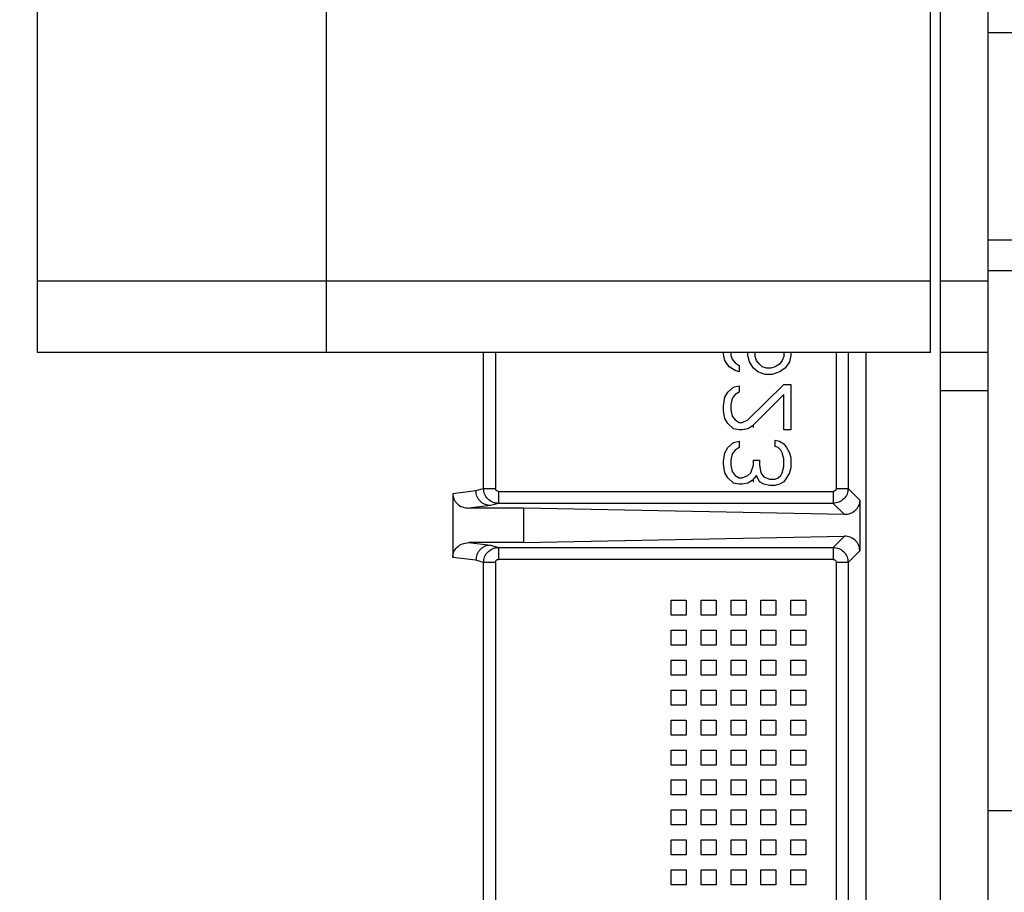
# Model space of a CAD drawing. Header units: inches. Extents: x 170 to 312, y 215 to 248.
# Tile 160 of 177: x 207.228 to 207.39, y 224.433 to 224.576. Entities that reach past the tile are written whole.
import ezdxf

# ---------------------------------------------------------------- set-up
doc = ezdxf.new("R2010")
doc.units = ezdxf.units.IN
doc.header["$LTSCALE"] = 0.25
doc.header["$MEASUREMENT"] = 0
doc.layers.add('ANNOTATIONS', color=1, linetype='Continuous')
doc.layers.add('STANDARD MOTOR RH', color=7, linetype='Continuous')
doc.styles.add('ARIAL', font='arial.ttf', dxfattribs={"height": 0.09375})
doc.dimstyles.new('STANDARD$0', dxfattribs={"dimtxt": 0.09375, "dimasz": 0.09375, "dimexe": 0.03125, "dimexo": 0.046875, "dimgap": 0.09, "dimtad": 0, "dimtih": 1, "dimtoh": 1, "dimdec": 4, "dimzin": 0, "dimdsep": 46, "dimtxsty": 'ARIAL', "dimcen": 0.09, "dimadec": 0, "dimazin": 0, "dimtfac": 1, "dimtdec": 4, "dimtofl": 0, "dimtmove": 0, "dimatfit": 1, "dimfxl": 1, "dimtolj": 1, "dimtzin": 0, "dimarcsym": 0})

# ---------------------------------------------------------------- blocks, each defined once
blk = doc.blocks.new('*D129')
at = {"layer": 'ANNOTATIONS', "color": 0, "lineweight": -2, "transparency": 16777216}
for p, q in [((206.42401, 223.58699), (206.42401, 225.15415)), ((207.51763, 224.58001), (207.51763, 225.15415)), ((206.51776, 225.1229), (206.68571, 225.1229)), ((207.42388, 225.1229), (207.25593, 225.1229))]:
    blk.add_line(p, q, dxfattribs=at)
at = {"layer": 'ANNOTATIONS', "color": 0, "transparency": 16777216}
for points in [[(206.51776, 225.13852), (206.51776, 225.10727), (206.42401, 225.1229)], [(207.42388, 225.13852), (207.42388, 225.10727), (207.51763, 225.1229)]]:
    blk.add_solid(points, dxfattribs=at)
at = {"layer": 'defpoints', "color": 0, "transparency": 16777216}
for p in [(206.42401, 225.1229), (207.51763, 224.53313), (206.42401, 223.54011)]:
    blk.add_point(p, dxfattribs=at)
at = {"layer": 'ANNOTATIONS', "color": 0, "transparency": 16777216, "insert": (206.97082, 225.1229), "char_height": 0.09375, "attachment_point": 5, "style": 'ARIAL'}
blk.add_mtext('\\A1;17 3/8"', dxfattribs=at)
blk = doc.blocks.new('*D119')
at = {"layer": 'ANNOTATIONS', "color": 0, "lineweight": -2, "transparency": 16777216}
for p, q in [((206.42401, 223.58699), (206.42401, 225.58786)), ((207.64739, 225.01326), (207.64739, 225.58786)), ((206.51776, 225.55661), (206.8546, 225.55661)), ((207.55364, 225.55661), (207.2168, 225.55661))]:
    blk.add_line(p, q, dxfattribs=at)
at = {"layer": 'ANNOTATIONS', "color": 0, "transparency": 16777216}
for points in [[(206.51776, 225.57224), (206.51776, 225.54099), (206.42401, 225.55661)], [(207.55364, 225.57224), (207.55364, 225.54099), (207.64739, 225.55661)]]:
    blk.add_solid(points, dxfattribs=at)
at = {"layer": 'defpoints', "color": 0, "transparency": 16777216}
for p in [(207.64739, 225.55661), (207.64739, 224.96638), (206.42401, 223.54011)]:
    blk.add_point(p, dxfattribs=at)
at = {"layer": 'ANNOTATIONS', "color": 0, "transparency": 16777216, "insert": (207.0357, 225.55661), "char_height": 0.09375, "attachment_point": 5, "style": 'ARIAL'}
blk.add_mtext('\\A1;20"', dxfattribs=at)

msp = doc.modelspace()

# ---------------------------------------------------------------- linework, layer by layer
at = {"layer": 'STANDARD MOTOR RH'}
for p, q in [((207.23088, 224.52167), (207.23088, 224.7198)), ((207.27838, 224.52167), (207.27838, 224.7198)), ((207.37763, 224.52167), (207.37763, 224.7198)), ((207.3871, 224.34345), (207.3871, 224.7198)), ((207.37928, 224.19058), (207.37928, 224.60317)), ((207.40093, 224.57417), (207.3871, 224.57417)), ((207.41388, 224.54008), (207.3871, 224.54008)), ((207.3871, 224.53511), (207.41388, 224.53511)), ((207.37763, 224.53339), (207.23088, 224.53339)), ((207.3871, 224.53339), (207.37928, 224.53339)), ((207.37763, 224.52167), (207.23088, 224.52167)), ((207.30416, 224.49932), (207.30416, 224.52167)), ((207.30613, 224.52167), (207.30613, 224.49932)), ((207.34361, 224.52138), (207.34361, 224.52167)), ((207.34384, 224.52034), (207.34361, 224.52138)), ((207.34478, 224.52167), (207.34478, 224.52117)), ((207.34478, 224.52117), (207.34502, 224.52055)), ((207.34502, 224.52055), (207.34549, 224.51993)), ((207.34761, 224.52117), (207.34761, 224.52167)), ((207.34785, 224.52014), (207.34761, 224.52117)), ((207.34879, 224.52097), (207.34879, 224.52167)), ((207.34902, 224.52034), (207.34879, 224.52097)), ((207.3535, 224.52097), (207.35326, 224.52034)), ((207.3535, 224.52167), (207.3535, 224.52097)), ((207.35468, 224.52117), (207.35444, 224.52014)), ((207.35468, 224.52167), (207.35468, 224.52117)), ((207.36212, 224.52167), (207.36212, 224.49932)), ((207.36408, 224.52167), (207.36408, 224.49932)), ((207.36698, 224.52167), (207.36698, 224.40774)), ((207.3871, 224.52167), (207.37928, 224.52167)), ((207.34455, 224.5193), (207.34384, 224.52034)), ((207.34549, 224.51868), (207.34455, 224.5193)), ((207.34549, 224.51993), (207.3462, 224.51951)), ((207.3462, 224.51951), (207.3462, 224.51847)), ((207.34855, 224.5191), (207.34785, 224.52014)), ((207.34926, 224.51847), (207.34855, 224.5191)), ((207.3495, 224.51972), (207.34902, 224.52034)), ((207.34997, 224.5193), (207.3495, 224.51972)), ((207.35067, 224.5191), (207.34997, 224.5193)), ((207.35138, 224.5191), (207.35067, 224.5191)), ((207.35209, 224.5193), (207.35138, 224.5191)), ((207.35279, 224.51972), (207.35209, 224.5193)), ((207.35326, 224.52034), (207.35279, 224.51972)), ((207.35374, 224.5191), (207.35279, 224.51847)), ((207.35444, 224.52014), (207.35374, 224.5191)), ((207.3462, 224.51847), (207.34549, 224.51868)), ((207.35044, 224.51806), (207.34926, 224.51847)), ((207.35162, 224.51806), (207.35044, 224.51806)), ((207.35279, 224.51847), (207.35162, 224.51806)), ((207.34431, 224.51515), (207.34525, 224.51598)), ((207.34525, 224.51598), (207.3462, 224.51619)), ((207.3462, 224.51619), (207.3462, 224.51515)), ((207.34761, 224.51059), (207.3535, 224.5164)), ((207.3535, 224.5164), (207.35468, 224.5164)), ((207.35468, 224.5164), (207.35468, 224.50892)), ((207.34361, 224.51287), (207.34384, 224.51432)), ((207.34384, 224.51432), (207.34431, 224.51515)), ((207.34502, 224.51411), (207.34478, 224.51308)), ((207.34549, 224.51474), (207.34502, 224.51411)), ((207.3462, 224.51515), (207.34549, 224.51474)), ((207.3535, 224.51474), (207.34832, 224.50955)), ((207.3535, 224.50892), (207.3535, 224.51474)), ((207.37928, 224.51542), (207.3871, 224.51542)), ((207.34361, 224.51204), (207.34361, 224.51287)), ((207.34478, 224.51308), (207.34478, 224.51225)), ((207.34384, 224.51079), (207.34361, 224.51204)), ((207.34431, 224.50996), (207.34384, 224.51079)), ((207.34478, 224.51225), (207.34502, 224.51121)), ((207.34502, 224.51121), (207.34549, 224.51059)), ((207.34525, 224.50913), (207.34431, 224.50996)), ((207.3462, 224.50892), (207.34525, 224.50913)), ((207.34549, 224.51059), (207.3462, 224.51017)), ((207.3462, 224.51017), (207.34667, 224.51017)), ((207.34667, 224.51017), (207.34761, 224.51059)), ((207.34761, 224.50913), (207.34667, 224.50892)), ((207.34832, 224.50955), (207.34761, 224.50913)), ((207.34853, 224.5093), (207.34853, 224.50976)), ((207.34667, 224.50892), (207.3462, 224.50892)), ((207.35468, 224.50892), (207.3535, 224.50892)), ((207.34384, 224.50519), (207.34431, 224.50602)), ((207.34431, 224.50602), (207.34525, 224.50685)), ((207.34525, 224.50685), (207.3462, 224.50706)), ((207.3462, 224.50602), (207.34549, 224.5056)), ((207.3462, 224.50706), (207.3462, 224.50602)), ((207.35209, 224.50726), (207.35279, 224.50706)), ((207.35209, 224.50623), (207.35209, 224.50726)), ((207.35256, 224.50602), (207.35209, 224.50623)), ((207.35303, 224.5056), (207.35256, 224.50602)), ((207.35279, 224.50706), (207.3535, 224.50664)), ((207.3535, 224.50664), (207.35397, 224.50602)), ((207.35397, 224.50602), (207.35444, 224.50519)), ((207.34361, 224.50373), (207.34384, 224.50519)), ((207.34502, 224.50498), (207.34478, 224.50394)), ((207.34549, 224.5056), (207.34502, 224.50498)), ((207.35326, 224.50519), (207.35303, 224.5056)), ((207.3535, 224.50415), (207.35326, 224.50519)), ((207.35444, 224.50519), (207.35468, 224.50436)), ((207.35468, 224.50436), (207.35468, 224.5027)), ((207.34361, 224.50332), (207.34361, 224.50373)), ((207.34384, 224.50187), (207.34361, 224.50332)), ((207.34478, 224.50394), (207.34478, 224.50311)), ((207.34478, 224.50311), (207.34502, 224.50207)), ((207.34808, 224.50187), (207.34855, 224.50311)), ((207.34855, 224.50394), (207.3495, 224.50394)), ((207.34855, 224.50311), (207.34855, 224.50394)), ((207.3495, 224.50394), (207.3495, 224.50311)), ((207.3495, 224.50311), (207.34973, 224.50187)), ((207.35326, 224.50187), (207.3535, 224.5029)), ((207.3535, 224.5029), (207.3535, 224.50415)), ((207.35468, 224.5027), (207.35444, 224.50187)), ((207.34431, 224.50103), (207.34384, 224.50187)), ((207.34525, 224.5002), (207.34431, 224.50103)), ((207.34502, 224.50207), (207.34549, 224.50145)), ((207.34549, 224.50145), (207.3462, 224.50103)), ((207.3462, 224.50103), (207.34667, 224.50103)), ((207.34667, 224.50103), (207.34761, 224.50145)), ((207.34761, 224.50145), (207.34808, 224.50187)), ((207.34902, 224.50145), (207.34832, 224.50062)), ((207.3495, 224.50041), (207.34902, 224.50145)), ((207.34973, 224.50187), (207.3502, 224.50124)), ((207.3502, 224.50124), (207.35114, 224.50083)), ((207.35209, 224.50083), (207.35256, 224.50103)), ((207.35256, 224.50103), (207.35303, 224.50145)), ((207.35303, 224.50145), (207.35326, 224.50187)), ((207.35397, 224.50103), (207.3535, 224.50041)), ((207.35444, 224.50187), (207.35397, 224.50103)), ((207.3462, 224.5), (207.34525, 224.5002)), ((207.34667, 224.5), (207.3462, 224.5)), ((207.34761, 224.5002), (207.34667, 224.5)), ((207.34832, 224.50062), (207.34761, 224.5002)), ((207.34853, 224.50037), (207.34853, 224.50087)), ((207.3502, 224.5), (207.3495, 224.50041)), ((207.35114, 224.49979), (207.3502, 224.5)), ((207.35114, 224.50083), (207.35209, 224.50083)), ((207.35209, 224.49979), (207.35114, 224.49979)), ((207.35279, 224.5), (207.35209, 224.49979)), ((207.3535, 224.50041), (207.35279, 224.5)), ((207.29911, 224.4985), (207.30291, 224.49895)), ((207.29911, 224.4985), (207.29911, 224.48798)), ((207.30291, 224.49895), (207.30416, 224.49932)), ((207.30416, 224.49932), (207.30613, 224.49932)), ((207.30662, 224.49883), (207.30662, 224.49686)), ((207.30662, 224.49883), (207.36162, 224.49883)), ((207.36212, 224.49932), (207.36408, 224.49932)), ((207.36408, 224.49932), (207.36599, 224.49741)), ((207.30532, 224.49649), (207.30173, 224.49607)), ((207.30662, 224.49686), (207.30532, 224.49649)), ((207.36162, 224.49686), (207.30662, 224.49686)), ((207.36162, 224.49686), (207.36348, 224.49501)), ((207.36599, 224.49741), (207.36599, 224.48906)), ((207.31074, 224.49607), (207.30173, 224.49607)), ((207.31074, 224.49607), (207.31074, 224.49041)), ((207.36348, 224.49501), (207.31074, 224.49607)), ((207.31074, 224.49041), (207.36348, 224.49147)), ((207.36348, 224.49147), (207.36162, 224.48961)), ((207.31074, 224.49041), (207.30173, 224.49041)), ((207.30173, 224.49041), (207.30532, 224.48998)), ((207.30532, 224.48998), (207.30662, 224.48961)), ((207.30662, 224.48961), (207.36162, 224.48961)), ((207.30662, 224.48961), (207.30662, 224.48765)), ((207.36599, 224.48906), (207.36408, 224.48715)), ((207.30291, 224.48752), (207.29911, 224.48798)), ((207.30416, 224.48715), (207.30291, 224.48752)), ((207.30416, 224.40956), (207.30416, 224.48715)), ((207.30613, 224.48715), (207.30416, 224.48715)), ((207.30613, 224.48715), (207.30614, 224.41008)), ((207.36162, 224.48765), (207.30662, 224.48765)), ((207.36408, 224.48715), (207.36212, 224.48715)), ((207.36212, 224.48715), (207.36212, 224.41759)), ((207.36408, 224.48715), (207.36408, 224.41759)), ((207.33499, 224.48093), (207.33745, 224.48093)), ((207.33499, 224.47847), (207.33499, 224.48093)), ((207.33745, 224.48093), (207.33745, 224.47847)), ((207.33991, 224.48093), (207.34238, 224.48093)), ((207.33991, 224.47847), (207.33991, 224.48093)), ((207.34238, 224.48093), (207.34238, 224.47847)), ((207.34484, 224.48093), (207.3473, 224.48093)), ((207.34484, 224.47847), (207.34484, 224.48093)), ((207.3473, 224.48093), (207.3473, 224.47847)), ((207.34976, 224.48093), (207.35222, 224.48093)), ((207.34976, 224.47847), (207.34976, 224.48093)), ((207.35222, 224.48093), (207.35222, 224.47847)), ((207.35468, 224.47847), (207.35468, 224.48093)), ((207.35468, 224.48093), (207.35714, 224.48093)), ((207.35714, 224.48093), (207.35714, 224.47847)), ((207.33745, 224.47847), (207.33499, 224.47847)), ((207.34238, 224.47847), (207.33991, 224.47847)), ((207.3473, 224.47847), (207.34484, 224.47847)), ((207.35222, 224.47847), (207.34976, 224.47847)), ((207.35714, 224.47847), (207.35468, 224.47847)), ((207.33499, 224.47601), (207.33745, 224.47601)), ((207.33499, 224.47355), (207.33499, 224.47601)), ((207.33745, 224.47601), (207.33745, 224.47355)), ((207.33991, 224.47601), (207.34238, 224.47601)), ((207.33991, 224.47355), (207.33991, 224.47601)), ((207.34238, 224.47601), (207.34238, 224.47355)), ((207.34484, 224.47601), (207.3473, 224.47601)), ((207.34484, 224.47355), (207.34484, 224.47601)), ((207.3473, 224.47601), (207.3473, 224.47355)), ((207.34976, 224.47601), (207.35222, 224.47601)), ((207.34976, 224.47355), (207.34976, 224.47601)), ((207.35222, 224.47601), (207.35222, 224.47355)), ((207.35468, 224.47355), (207.35468, 224.47601)), ((207.35468, 224.47601), (207.35714, 224.47601)), ((207.35714, 224.47601), (207.35714, 224.47355)), ((207.33745, 224.47355), (207.33499, 224.47355)), ((207.34238, 224.47355), (207.33991, 224.47355)), ((207.3473, 224.47355), (207.34484, 224.47355)), ((207.35222, 224.47355), (207.34976, 224.47355)), ((207.35714, 224.47355), (207.35468, 224.47355)), ((207.33499, 224.47109), (207.33745, 224.47109)), ((207.33499, 224.46863), (207.33499, 224.47109)), ((207.33745, 224.47109), (207.33745, 224.46863)), ((207.33991, 224.46863), (207.33991, 224.47109)), ((207.33991, 224.47109), (207.34238, 224.47109)), ((207.34238, 224.47109), (207.34238, 224.46863)), ((207.34484, 224.47109), (207.3473, 224.47109)), ((207.34484, 224.46863), (207.34484, 224.47109)), ((207.3473, 224.47109), (207.3473, 224.46863)), ((207.34976, 224.46863), (207.34976, 224.47109)), ((207.34976, 224.47109), (207.35222, 224.47109)), ((207.35222, 224.47109), (207.35222, 224.46863)), ((207.35468, 224.47109), (207.35714, 224.47109)), ((207.35468, 224.46863), (207.35468, 224.47109)), ((207.35714, 224.47109), (207.35714, 224.46863)), ((207.33745, 224.46863), (207.33499, 224.46863)), ((207.34238, 224.46863), (207.33991, 224.46863)), ((207.3473, 224.46863), (207.34484, 224.46863)), ((207.35222, 224.46863), (207.34976, 224.46863)), ((207.35714, 224.46863), (207.35468, 224.46863)), ((207.33499, 224.46617), (207.33745, 224.46617)), ((207.33499, 224.46371), (207.33499, 224.46617)), ((207.33745, 224.46617), (207.33745, 224.46371)), ((207.33991, 224.46617), (207.34238, 224.46617)), ((207.33991, 224.46371), (207.33991, 224.46617)), ((207.34238, 224.46617), (207.34238, 224.46371)), ((207.34484, 224.46617), (207.3473, 224.46617)), ((207.34484, 224.46371), (207.34484, 224.46617)), ((207.3473, 224.46617), (207.3473, 224.46371)), ((207.34976, 224.46617), (207.35222, 224.46617)), ((207.34976, 224.46371), (207.34976, 224.46617)), ((207.35222, 224.46617), (207.35222, 224.46371)), ((207.35468, 224.46617), (207.35714, 224.46617)), ((207.35468, 224.46371), (207.35468, 224.46617)), ((207.35714, 224.46617), (207.35714, 224.46371)), ((207.33745, 224.46371), (207.33499, 224.46371)), ((207.34238, 224.46371), (207.33991, 224.46371)), ((207.3473, 224.46371), (207.34484, 224.46371)), ((207.35222, 224.46371), (207.34976, 224.46371)), ((207.35714, 224.46371), (207.35468, 224.46371)), ((207.33499, 224.45879), (207.33499, 224.46125)), ((207.33499, 224.46125), (207.33745, 224.46125)), ((207.33745, 224.46125), (207.33745, 224.45879)), ((207.33991, 224.46125), (207.34238, 224.46125)), ((207.33991, 224.45879), (207.33991, 224.46125)), ((207.34238, 224.46125), (207.34238, 224.45879)), ((207.34484, 224.46125), (207.3473, 224.46125)), ((207.34484, 224.45879), (207.34484, 224.46125)), ((207.3473, 224.46125), (207.3473, 224.45879)), ((207.34976, 224.46125), (207.35222, 224.46125)), ((207.34976, 224.45879), (207.34976, 224.46125)), ((207.35222, 224.46125), (207.35222, 224.45879)), ((207.35468, 224.45879), (207.35468, 224.46125)), ((207.35468, 224.46125), (207.35714, 224.46125)), ((207.35714, 224.46125), (207.35714, 224.45879)), ((207.33745, 224.45879), (207.33499, 224.45879)), ((207.34238, 224.45879), (207.33991, 224.45879)), ((207.3473, 224.45879), (207.34484, 224.45879)), ((207.35222, 224.45879), (207.34976, 224.45879)), ((207.35714, 224.45879), (207.35468, 224.45879)), ((207.33499, 224.45633), (207.33745, 224.45633)), ((207.33499, 224.45387), (207.33499, 224.45633)), ((207.33745, 224.45633), (207.33745, 224.45387)), ((207.33991, 224.45633), (207.34238, 224.45633)), ((207.33991, 224.45387), (207.33991, 224.45633)), ((207.34238, 224.45633), (207.34238, 224.45387)), ((207.34484, 224.45633), (207.3473, 224.45633)), ((207.34484, 224.45387), (207.34484, 224.45633)), ((207.3473, 224.45633), (207.3473, 224.45387)), ((207.34976, 224.45633), (207.35222, 224.45633)), ((207.34976, 224.45387), (207.34976, 224.45633)), ((207.35222, 224.45633), (207.35222, 224.45387)), ((207.35468, 224.45633), (207.35714, 224.45633)), ((207.35468, 224.45387), (207.35468, 224.45633)), ((207.35714, 224.45633), (207.35714, 224.45387)), ((207.33745, 224.45387), (207.33499, 224.45387)), ((207.34238, 224.45387), (207.33991, 224.45387)), ((207.3473, 224.45387), (207.34484, 224.45387)), ((207.35222, 224.45387), (207.34976, 224.45387)), ((207.35714, 224.45387), (207.35468, 224.45387)), ((207.33499, 224.45141), (207.33745, 224.45141)), ((207.33499, 224.44895), (207.33499, 224.45141)), ((207.33745, 224.45141), (207.33745, 224.44895)), ((207.33991, 224.45141), (207.34238, 224.45141)), ((207.33991, 224.44895), (207.33991, 224.45141)), ((207.34238, 224.45141), (207.34238, 224.44895)), ((207.34484, 224.44895), (207.34484, 224.45141)), ((207.34484, 224.45141), (207.3473, 224.45141)), ((207.3473, 224.45141), (207.3473, 224.44895)), ((207.34976, 224.44895), (207.34976, 224.45141)), ((207.34976, 224.45141), (207.35222, 224.45141)), ((207.35222, 224.45141), (207.35222, 224.44895)), ((207.35468, 224.44895), (207.35468, 224.45141)), ((207.35468, 224.45141), (207.35714, 224.45141)), ((207.35714, 224.45141), (207.35714, 224.44895)), ((207.33745, 224.44895), (207.33499, 224.44895)), ((207.34238, 224.44895), (207.33991, 224.44895)), ((207.3473, 224.44895), (207.34484, 224.44895)), ((207.35222, 224.44895), (207.34976, 224.44895)), ((207.35714, 224.44895), (207.35468, 224.44895)), ((207.33499, 224.44649), (207.33745, 224.44649)), ((207.33499, 224.44403), (207.33499, 224.44649)), ((207.33745, 224.44649), (207.33745, 224.44403)), ((207.33991, 224.44649), (207.34238, 224.44649)), ((207.33991, 224.44403), (207.33991, 224.44649)), ((207.34238, 224.44649), (207.34238, 224.44403)), ((207.34484, 224.44403), (207.34484, 224.44649)), ((207.34484, 224.44649), (207.3473, 224.44649)), ((207.3473, 224.44649), (207.3473, 224.44403)), ((207.34976, 224.44403), (207.34976, 224.44649)), ((207.34976, 224.44649), (207.35222, 224.44649)), ((207.35222, 224.44649), (207.35222, 224.44403)), ((207.35468, 224.44649), (207.35714, 224.44649)), ((207.35468, 224.44403), (207.35468, 224.44649)), ((207.35714, 224.44649), (207.35714, 224.44403)), ((207.41388, 224.44636), (207.3871, 224.44636)), ((207.33745, 224.44403), (207.33499, 224.44403)), ((207.34238, 224.44403), (207.33991, 224.44403)), ((207.3473, 224.44403), (207.34484, 224.44403)), ((207.35222, 224.44403), (207.34976, 224.44403)), ((207.35714, 224.44403), (207.35468, 224.44403)), ((207.33499, 224.44156), (207.33745, 224.44156)), ((207.33499, 224.4391), (207.33499, 224.44156)), ((207.33745, 224.44156), (207.33745, 224.4391)), ((207.33991, 224.4391), (207.33991, 224.44156)), ((207.33991, 224.44156), (207.34238, 224.44156)), ((207.34238, 224.44156), (207.34238, 224.4391)), ((207.34484, 224.4391), (207.34484, 224.44156)), ((207.34484, 224.44156), (207.3473, 224.44156)), ((207.3473, 224.44156), (207.3473, 224.4391)), ((207.34976, 224.4391), (207.34976, 224.44156)), ((207.34976, 224.44156), (207.35222, 224.44156)), ((207.35222, 224.44156), (207.35222, 224.4391)), ((207.35468, 224.4391), (207.35468, 224.44156)), ((207.35468, 224.44156), (207.35714, 224.44156)), ((207.35714, 224.44156), (207.35714, 224.4391)), ((207.33745, 224.4391), (207.33499, 224.4391)), ((207.34238, 224.4391), (207.33991, 224.4391)), ((207.3473, 224.4391), (207.34484, 224.4391)), ((207.35222, 224.4391), (207.34976, 224.4391)), ((207.35714, 224.4391), (207.35468, 224.4391)), ((207.33499, 224.43418), (207.33499, 224.43664)), ((207.33499, 224.43664), (207.33745, 224.43664)), ((207.33745, 224.43664), (207.33745, 224.43418)), ((207.33991, 224.43418), (207.33991, 224.43664)), ((207.33991, 224.43664), (207.34238, 224.43664)), ((207.34238, 224.43664), (207.34238, 224.43418)), ((207.34484, 224.43664), (207.3473, 224.43664)), ((207.34484, 224.43418), (207.34484, 224.43664)), ((207.3473, 224.43664), (207.3473, 224.43418)), ((207.34976, 224.43664), (207.35222, 224.43664)), ((207.34976, 224.43418), (207.34976, 224.43664)), ((207.35222, 224.43664), (207.35222, 224.43418)), ((207.35468, 224.43418), (207.35468, 224.43664)), ((207.35468, 224.43664), (207.35714, 224.43664)), ((207.35714, 224.43664), (207.35714, 224.43418)), ((207.33745, 224.43418), (207.33499, 224.43418)), ((207.34238, 224.43418), (207.33991, 224.43418)), ((207.3473, 224.43418), (207.34484, 224.43418)), ((207.35222, 224.43418), (207.34976, 224.43418)), ((207.35714, 224.43418), (207.35468, 224.43418))]:
    msp.add_line(p, q, dxfattribs=at)
for points, knots in [([(207.29911, 224.4985), (207.29912, 224.49834), (207.29914, 224.49804), (207.29933, 224.49743), (207.29981, 224.49676), (207.30068, 224.49618), (207.30137, 224.49611), (207.30173, 224.49607)], [0, 0, 0, 0, 0.117083, 0.234528, 0.47646, 0.7323, 1, 1, 1, 1]), ([(207.30532, 224.49649), (207.30502, 224.49653), (207.30455, 224.49658), (207.30399, 224.49689), (207.30361, 224.49721), (207.3033, 224.4976), (207.30299, 224.49817), (207.30294, 224.49864), (207.30291, 224.49895)], [0, 0, 0, 0, 0.2397534, 0.3686587, 0.5002424, 0.6318197, 0.7606451, 1, 1, 1, 1]), ([(207.30662, 224.49686), (207.30646, 224.49687), (207.30612, 224.49689), (207.3055, 224.4971), (207.30482, 224.49756), (207.30427, 224.49838), (207.3042, 224.49901), (207.30416, 224.49932)], [0, 0, 0, 0, 0.12977, 0.258298, 0.510374, 0.757607, 1, 1, 1, 1]), ([(207.30662, 224.49883), (207.30656, 224.49884), (207.30643, 224.49885), (207.30627, 224.49897), (207.30615, 224.49913), (207.30614, 224.49926), (207.30613, 224.49932)], [0, 0, 0, 0, 0.250858, 0.499756, 0.747287, 1, 1, 1, 1]), ([(207.36408, 224.49932), (207.36405, 224.499), (207.36397, 224.49836), (207.3634, 224.49754), (207.36259, 224.49697), (207.36195, 224.4969), (207.36162, 224.49686)], [0, 0, 0, 0, 0.249967, 0.50006, 0.750063, 1, 1, 1, 1]), ([(207.36212, 224.49932), (207.36211, 224.49926), (207.36209, 224.49913), (207.36198, 224.49897), (207.36182, 224.49885), (207.36169, 224.49884), (207.36162, 224.49883)], [0, 0, 0, 0, 0.250528, 0.5, 0.747598, 1, 1, 1, 1]), ([(207.36162, 224.49883), (207.36162, 224.49858), (207.36162, 224.49807), (207.36162, 224.49743), (207.36162, 224.49697), (207.36162, 224.4969), (207.36162, 224.49686)], [0, 0, 0, 0, 0.249998, 0.500079, 0.750317, 1, 1, 1, 1]), ([(207.36599, 224.49741), (207.36598, 224.49726), (207.36596, 224.49694), (207.36582, 224.49648), (207.36558, 224.49605), (207.36515, 224.49555), (207.36444, 224.49509), (207.36381, 224.49503), (207.36348, 224.49501)], [0, 0, 0, 0, 0.111545, 0.226746, 0.34727, 0.474374, 0.73132, 1, 1, 1, 1]), ([(207.36599, 224.48906), (207.36598, 224.48922), (207.36596, 224.48953), (207.36582, 224.49), (207.36558, 224.49043), (207.36515, 224.49093), (207.36444, 224.49138), (207.36381, 224.49144), (207.36348, 224.49147)], [0, 0, 0, 0, 0.112665, 0.226772, 0.348783, 0.474409, 0.731338, 1, 1, 1, 1]), ([(207.29911, 224.48798), (207.29912, 224.48813), (207.29914, 224.48844), (207.29933, 224.48904), (207.29981, 224.48972), (207.30068, 224.49029), (207.30137, 224.49037), (207.30173, 224.49041)], [0, 0, 0, 0, 0.11723, 0.234533, 0.476463, 0.732301, 1, 1, 1, 1]), ([(207.30532, 224.48998), (207.30502, 224.48995), (207.30455, 224.4899), (207.30399, 224.48959), (207.30361, 224.48927), (207.3033, 224.48888), (207.30299, 224.48831), (207.30294, 224.48783), (207.30291, 224.48752)], [0, 0, 0, 0, 0.2395476, 0.368414, 0.5000065, 0.6314947, 0.7603406, 1, 1, 1, 1]), ([(207.30416, 224.48715), (207.3042, 224.48747), (207.30427, 224.4881), (207.30482, 224.48891), (207.3055, 224.48938), (207.30612, 224.48958), (207.30646, 224.4896), (207.30662, 224.48961)], [0, 0, 0, 0, 0.242393, 0.489626, 0.741702, 0.87023, 1, 1, 1, 1]), ([(207.36162, 224.48961), (207.36195, 224.48958), (207.36259, 224.4895), (207.3634, 224.48893), (207.36397, 224.48812), (207.36405, 224.48748), (207.36408, 224.48715)], [0, 0, 0, 0, 0.249937, 0.49994, 0.750033, 1, 1, 1, 1]), ([(207.36162, 224.48961), (207.36162, 224.48958), (207.36162, 224.4895), (207.36162, 224.48904), (207.36162, 224.4884), (207.36162, 224.4879), (207.36162, 224.48765)], [0, 0, 0, 0, 0.249683, 0.499921, 0.750002, 1, 1, 1, 1]), ([(207.30613, 224.48715), (207.30614, 224.48722), (207.30615, 224.48735), (207.30627, 224.48751), (207.30643, 224.48763), (207.30656, 224.48764), (207.30662, 224.48765)], [0, 0, 0, 0, 0.250491, 0.499944, 0.747523, 1, 1, 1, 1]), ([(207.36162, 224.48765), (207.36169, 224.48764), (207.36182, 224.48762), (207.36198, 224.48751), (207.3621, 224.48735), (207.36211, 224.48722), (207.36212, 224.48715)], [0, 0, 0, 0, 0.2508129, 0.4997587, 0.7479692, 1, 1, 1, 1])]:
    msp.add_open_spline(points, degree=3, knots=knots, dxfattribs=at)

# ---------------------------------------------------------------- dimensions: what is measured, and where the dimension line sits
at = {"layer": 'ANNOTATIONS'}
dim = msp.add_linear_dim(base=(207.64739, 225.55661), p1=(206.42401, 223.54011), p2=(207.64739, 224.96638), angle=180, text='20"', dimstyle='STANDARD$0', dxfattribs=at)
dim.commit()
dim.dimension.update_dxf_attribs({"geometry": '*D119', "text_midpoint": (207.0357, 225.55661), "dimtype": 160})
dim = msp.add_linear_dim(base=(206.42401, 225.1229), p1=(207.51763, 224.53313), p2=(206.42401, 223.54011), text='17 3/8"', dimstyle='STANDARD$0', dxfattribs=at)
dim.commit()
dim.dimension.update_dxf_attribs({"geometry": '*D129', "text_midpoint": (206.97082, 225.1229), "dimtype": 160})

doc.saveas('drawing.dxf')
